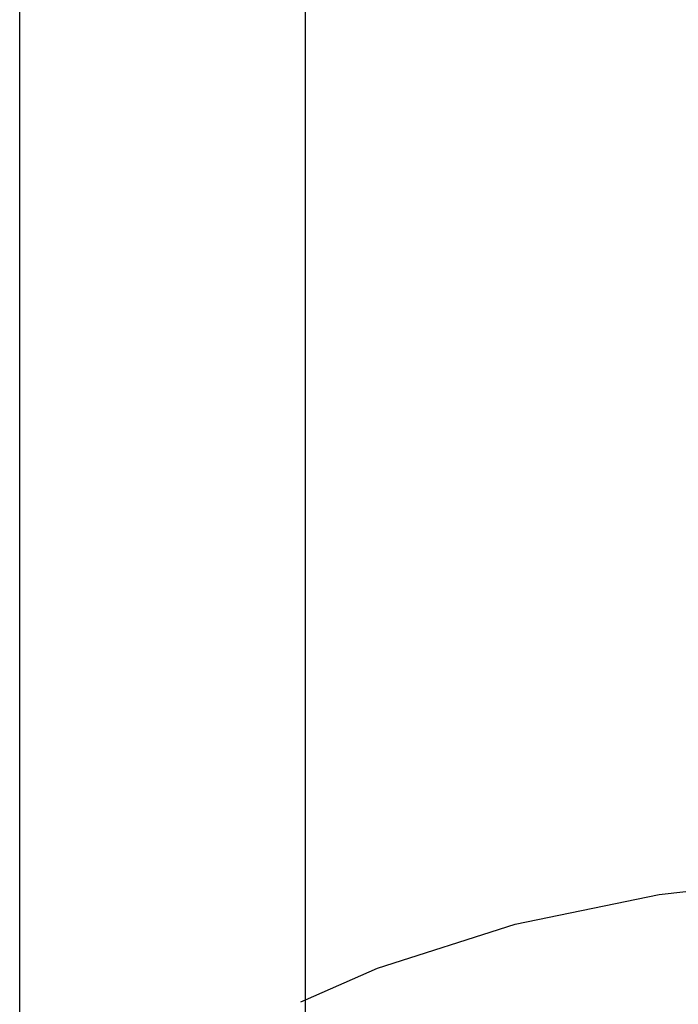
# Model space of a CAD drawing. Extents: x -15886 to -11493, y 1975 to 5059.
# Tile 13 of 47: x -13920 to -13900, y 2904 to 2935. Entities that reach past the tile are written whole.
import ezdxf

# ---------------------------------------------------------------- set-up
doc = ezdxf.new("R2010")
doc.units = 0
doc.header["$MEASUREMENT"] = 0
doc.layers.get('0').update_dxf_attribs({"linetype": 'CONTINUOUS'})

# ---------------------------------------------------------------- blocks, each defined once
blk = doc.blocks.new('A$C72A74DBC')
at = {"color": 2}
for p, q in [((140.186, 177.401), (140.186, 197.645)), ((144.679, 179.87), (144.679, 197.645)), ((147.975, 181.057), (150.239, 181.527)), ((150.239, 181.527), (150.656, 181.571)), ((145.812, 180.369), (147.975, 181.057)), ((144.679, 179.87), (145.812, 180.369)), ((144.606, 179.837), (144.679, 179.87)), ((144.679, 179.066), (144.679, 179.87))]:
    blk.add_line(p, q, dxfattribs=at)

msp = doc.modelspace()

# ---------------------------------------------------------------- block references
at = {"xscale": 2, "yscale": 2, "zscale": 2}
msp.add_blockref('A$C72A74DBC', (-14200.758, 2544.209, 0), dxfattribs=at)

doc.saveas('drawing.dxf')
